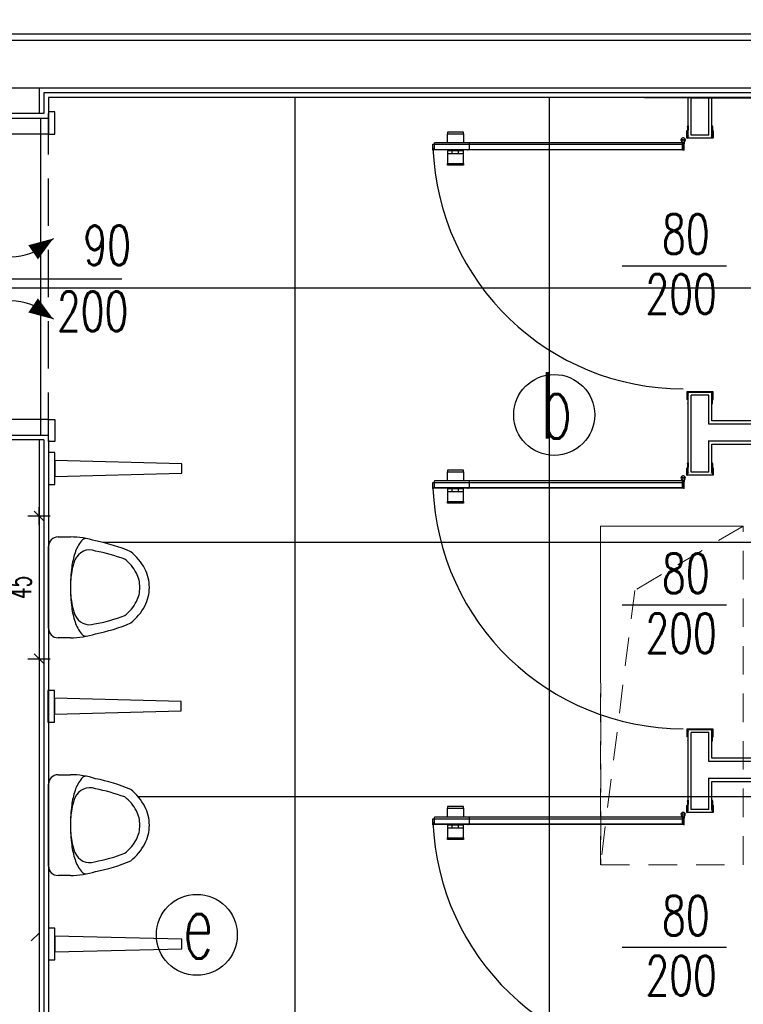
# Model space of a CAD drawing. Header units: centimetres. Extents: x -15121 to 30567, y -60641 to 0.
# Tile 241 of 256: x 10740 to 10968, y -24959 to -24648. Entities that reach past the tile are written whole.
import ezdxf

# ---------------------------------------------------------------- set-up
doc = ezdxf.new("R2010")
doc.units = ezdxf.units.CM
doc.header["$LTSCALE"] = 60
doc.linetypes.add('( Dashed )', pattern=[0.75, 0.5, -0.25])
doc.linetypes.add('MP', pattern=[0.25, 0.15, -0.1])
for name, color, linetype in [('A-----SZ', 8, 'Continuous'), ('AIKA oznaczenia widoków', 30, 'Continuous'), ('AIKA podłoga wc pod meble', 8, 'Continuous'), ('AIKA sanitariaty', 7, 'Continuous'), ('AIKA TYNK', 5, 'Continuous'), ('AIKA widoki wymiarowanie', 7, 'Continuous'), ('AIKA widokowe', 7, 'Continuous'), ('AIKA wymiarowanie gnaizdka rzut lobby', 7, 'Continuous'), ('AIKA ŚCIANA', 8, 'Continuous')]:
    doc.layers.add(name, color=color, linetype=linetype)
doc.layers.add('opisy', color=1, linetype='Continuous', lineweight=15)
doc.styles.add('RomanS', font='romans.shx')
doc.styles.add('wymiar', font='txt.shx', dxfattribs={"width": 0.6})
doc.dimstyles.new('Dwudziestka', dxfattribs={"dimtxt": 7, "dimasz": 0.7, "dimexe": 5, "dimexo": 0, "dimgap": 2.5, "dimtad": 1, "dimtoh": 1, "dimdec": 3, "dimrnd": 0.5, "dimdsep": 46, "dimtxsty": 'wymiar', "dimblk": 'znacznik', "dimcen": 0, "dimdle": 5, "dimse1": 1, "dimse2": 1, "dimclrd": 256, "dimclre": 256, "dimclrt": 256, "dimadec": 0, "dimazin": 0, "dimtfac": 0.4, "dimtdec": 3, "dimtix": 1, "dimtofl": 0, "dimtmove": 2, "dimatfit": 3, "dimldrblk": 'znacznik', "dimfxl": 1, "dimtolj": 1, "dimarcsym": 0})

# ---------------------------------------------------------------- blocks, each defined once
blk = doc.blocks.new('SL pisuar top')
at = {"layer": 'AIKA sanitariaty'}
for p, q in [((3, 15.9), (6.9, 15.9)), ((0, -12.9), (0, 12.9)), ((6.9, -15.9), (3, -15.9))]:
    blk.add_line(p, q, dxfattribs=at)
for points in [[(6.9, -15.9, 0.079162), (14.81, -14.64, 0.054633), (25.91, -11.24, 0.105219), (30.36, -5.88, 0.121409), (31.81, 0, 0.121409), (30.36, 5.88, 0.105219), (25.91, 11.24, 0.054633), (14.81, 14.64, 0.079162), (6.9, 15.9, 0.079162)], [(11.9, 15.4, 0.230451), (10.37, 14.66, 0.087943), (8.36, 10.89, 0.045095), (7.32, 6.31, 0.033433), (6.9, 0, 0.033433), (7.32, -6.31, 0.045095), (8.36, -10.89, 0.087943), (10.37, -14.66, 0.230451), (11.9, -15.4, 0.230451)], [(14.54, -11.55, 0.043044), (24.06, -8.89, 0.105219), (27.71, -4.49, 0.121409), (28.81, 0, 0.121409), (27.71, 4.49, 0.105219), (24.06, 8.89, 0.039893), (14.8, 11.45, 0.02282)], [(8.34, 8.65, 0.053725), (7.32, 5.03, 0.041621), (6.9, 0, 0.041621), (7.32, -5.03, 0.053725), (8.34, -8.65, 0.097687)]]:
    blk.add_lwpolyline(points, format="xyb", dxfattribs=at)
for centre, radius, start, end in [((3, 12.9), 3, 90, 180), ((12.98, 6.8), 5, 68.6805, 158.2002), ((12.98, -6.8), 5, 201.7361, 288.1233), ((3, -12.9), 3, 180, 270)]:
    blk.add_arc(centre, radius, start, end, dxfattribs=at)
blk = doc.blocks.new('przegroda pisuar')
at = {"layer": 'AIKA sanitariaty'}
for p, q in [((0, 5), (0, -5)), ((2, 5), (0, 5)), ((2, -5), (2, 5)), ((2, 2.5), (2, -2.5)), ((42, 1.5), (2, 2.5)), ((42, -1.5), (42, 1.5)), ((2, -2.5), (42, -1.5)), ((0, -5), (2, -5))]:
    blk.add_line(p, q, dxfattribs=at)
blk = doc.blocks.new('sl parawan')
at = {"color": 2}
for p, q in [((-23.52, 212.67), (-72.94, 212.67)), ((-58.1, 212.67), (-23.52, 212.67))]:
    blk.add_line(p, q, dxfattribs=at)
at = {"layer": 'AIKA widokowe'}
for p, q in [((-59.15, 200.02), (-59.15, 212.67)), ((-58.15, 200.89), (-58.15, 212.67)), ((-52.65, 200.89), (-52.65, 212.67)), ((-51.65, 200.02), (-51.65, 212.67)), ((-59.55, 199.96), (-59.55, 202.17)), ((-59.55, 199.96), (-59.55, 202.17)), ((-59.42, 202.17), (-59.42, 200.61)), ((-59.42, 202.17), (-59.42, 200.61)), ((-59.31, 203.48), (-59.23, 203.84)), ((-59.28, 203.38), (-59.3, 203.44)), ((-59.27, 202.45), (-59.27, 203.35)), ((-59.27, 202.45), (-59.27, 203.35)), ((-59.1, 203.82), (-59.18, 203.47)), ((-59.18, 203.47), (-59.16, 203.43)), ((-59.14, 203.35), (-59.14, 202.45)), ((-59.14, 203.35), (-59.14, 202.45)), ((-51.61, 203.47), (-51.69, 203.82)), ((-51.65, 202.45), (-51.65, 203.35)), ((-51.63, 203.43), (-51.61, 203.47)), ((-51.56, 203.84), (-51.48, 203.48)), ((-51.52, 203.35), (-51.52, 202.45)), ((-51.49, 203.44), (-51.51, 203.38)), ((-51.37, 200.61), (-51.37, 202.17)), ((-51.24, 202.17), (-51.24, 199.96)), ((-129.98, 201.8), (-135.08, 201.8)), ((-135.08, 201.8), (-135.08, 201.3)), ((-135.08, 201.3), (-129.98, 201.3)), ((-135.03, 198.45), (-135.03, 201.3)), ((-130.03, 201.3), (-130.03, 198.45)), ((-129.98, 201.3), (-129.98, 201.8)), ((-57.51, 199.89), (-59.48, 199.89)), ((-51.3, 199.89), (-59.48, 199.89)), ((-59.42, 200.61), (-59.05, 200.61)), ((-59.42, 200.61), (-59.05, 200.61)), ((-59.05, 200.54), (-59.42, 200.54)), ((-59.42, 200.54), (-59.42, 200.02)), ((-59.05, 200.54), (-59.42, 200.54)), ((-59.42, 200.54), (-59.42, 200.02)), ((-59.42, 200.02), (-57.58, 200.02)), ((-59.42, 200.02), (-51.37, 200.02)), ((-59.05, 200.61), (-59.05, 200.54)), ((-59.05, 200.61), (-59.05, 200.54)), ((-52.65, 200.89), (-58.15, 200.89)), ((-51.74, 200.54), (-51.74, 200.61)), ((-51.74, 200.61), (-51.37, 200.61)), ((-51.37, 200.54), (-51.74, 200.54)), ((-51.37, 200.02), (-51.37, 200.54)), ((-139.62, 197.97), (-60.52, 197.97)), ((-139.62, 196.17), (-139.62, 197.97)), ((-139.62, 197.97), (-60.52, 197.97)), ((-60.52, 196.17), (-139.62, 196.17)), ((-60.52, 196.17), (-139.62, 196.17)), ((-139.12, 196.41), (-139.12, 198.39)), ((-60.99, 198.45), (-139.06, 198.45)), ((-139.06, 196.34), (-60.99, 196.34)), ((-135.03, 196.34), (-135.03, 191.9)), ((-130.03, 195.9), (-135.03, 195.9)), ((-133.53, 195), (-133.53, 195.9)), ((-131.53, 195), (-131.53, 195.9)), ((-130.03, 191.9), (-130.03, 196.34)), ((-128.09, 196.41), (-128.09, 198.39)), ((-61.12, 198.72), (-61.12, 198.45)), ((-61.12, 198.45), (-60.92, 198.45)), ((-60.92, 198.62), (-60.92, 196.24)), ((-60.92, 198.45), (-60.92, 196.34)), ((-60.92, 196.41), (-60.92, 198.39)), ((-60.92, 196.34), (-60.52, 196.34)), ((-60.92, 196.24), (-60.52, 196.24)), ((-60.52, 196.34), (-60.52, 198.62)), ((-60.52, 196.24), (-60.52, 198.12)), ((-60.52, 198.12), (-60.32, 198.12)), ((-60.52, 197.97), (-60.52, 196.17)), ((-60.32, 198.12), (-60.32, 198.72)), ((-130.03, 195), (-135.03, 195)), ((-135.08, 191.4), (-135.08, 191.9)), ((-135.08, 191.9), (-129.98, 191.9)), ((-129.98, 191.4), (-135.08, 191.4)), ((-129.98, 191.9), (-129.98, 191.4)), ((-59.55, 119.81), (-59.55, 117.6)), ((-51.3, 119.88), (-59.48, 119.88)), ((-59.42, 119.23), (-59.42, 119.75)), ((-59.42, 119.75), (-51.37, 119.75)), ((-59.05, 119.23), (-59.42, 119.23)), ((-59.42, 117.6), (-59.42, 119.16)), ((-59.42, 119.16), (-59.05, 119.16)), ((-59.15, 94.57), (-59.15, 119.75)), ((-59.05, 119.16), (-59.05, 119.23)), ((-58.15, 94.57), (-58.15, 118.88)), ((-52.65, 118.88), (-58.15, 118.88)), ((-52.65, 109.72), (-52.65, 118.88)), ((-51.37, 119.23), (-51.74, 119.23)), ((-51.74, 119.23), (-51.74, 119.16)), ((-51.74, 119.16), (-51.37, 119.16)), ((-51.65, 110.72), (-51.65, 119.75)), ((-51.37, 119.75), (-51.37, 119.23)), ((-51.37, 119.16), (-51.37, 117.6)), ((-51.24, 117.6), (-51.24, 119.81)), ((-59.31, 116.3), (-59.23, 115.93)), ((-59.28, 116.4), (-59.3, 116.33)), ((-59.27, 117.32), (-59.27, 116.42)), ((-59.18, 116.3), (-59.16, 116.34)), ((-59.1, 115.96), (-59.18, 116.3)), ((-59.14, 116.42), (-59.14, 117.32)), ((-51.61, 116.3), (-51.69, 115.96)), ((-51.65, 117.32), (-51.65, 116.42)), ((-51.63, 116.34), (-51.61, 116.3)), ((-51.56, 115.93), (-51.48, 116.3)), ((-51.52, 116.42), (-51.52, 117.32)), ((-51.49, 116.33), (-51.51, 116.4)), ((57.5, 109.72), (-52.65, 109.72)), ((57.5, 110.72), (-51.65, 110.72)), ((-52.65, 94.57), (-52.65, 104.54)), ((-52.65, 104.42), (57.5, 104.42)), ((-51.65, 94.57), (-51.65, 103.42)), ((-51.65, 103.42), (57.5, 103.42)), ((-51.65, 103.42), (57.5, 103.42)), ((-59.31, 97.15), (-59.23, 97.52)), ((-59.28, 97.05), (-59.3, 97.12)), ((-59.27, 96.13), (-59.27, 97.03)), ((-59.1, 97.49), (-59.18, 97.15)), ((-59.18, 97.15), (-59.16, 97.11)), ((-59.14, 97.03), (-59.14, 96.13)), ((-51.61, 97.15), (-51.69, 97.49)), ((-51.65, 96.13), (-51.65, 97.03)), ((-51.63, 97.11), (-51.61, 97.15)), ((-51.56, 97.52), (-51.48, 97.15)), ((-51.52, 97.03), (-51.52, 96.13)), ((-51.49, 97.12), (-51.51, 97.05)), ((-129.98, 95.16), (-135.08, 95.16)), ((-135.08, 95.16), (-135.08, 94.66)), ((-135.08, 94.66), (-129.98, 94.66)), ((-135.03, 91.81), (-135.03, 94.66)), ((-130.03, 94.66), (-130.03, 91.81)), ((-129.98, 94.66), (-129.98, 95.16)), ((-59.55, 93.63), (-59.55, 95.85)), ((-51.3, 93.57), (-59.48, 93.57)), ((-59.42, 95.85), (-59.42, 94.29)), ((-59.42, 94.29), (-59.05, 94.29)), ((-59.05, 94.22), (-59.42, 94.22)), ((-59.42, 94.22), (-59.42, 93.7)), ((-59.42, 93.7), (-51.37, 93.7)), ((-59.05, 94.29), (-59.05, 94.22)), ((-52.65, 94.57), (-58.15, 94.57)), ((-51.74, 94.22), (-51.74, 94.29)), ((-51.74, 94.29), (-51.37, 94.29)), ((-51.37, 94.22), (-51.74, 94.22)), ((-51.37, 94.29), (-51.37, 95.85)), ((-51.37, 93.7), (-51.37, 94.22)), ((-51.24, 95.85), (-51.24, 93.63)), ((-139.62, 91.33), (-60.52, 91.33)), ((-139.62, 89.53), (-139.62, 91.33)), ((-139.62, 91.33), (-60.52, 91.33)), ((-139.12, 89.77), (-139.12, 91.75)), ((-60.99, 91.81), (-139.06, 91.81)), ((-128.09, 89.77), (-128.09, 91.75)), ((-61.12, 92.08), (-61.12, 91.81)), ((-61.12, 91.81), (-60.92, 91.81)), ((-60.92, 91.98), (-60.92, 89.6)), ((-60.92, 91.81), (-60.92, 89.7)), ((-60.92, 89.77), (-60.92, 91.75)), ((-60.52, 89.7), (-60.52, 91.98)), ((-60.52, 89.6), (-60.52, 91.48)), ((-60.52, 91.48), (-60.32, 91.48)), ((-60.52, 91.33), (-60.52, 89.53)), ((-60.32, 91.48), (-60.32, 92.08)), ((-60.52, 89.53), (-139.62, 89.53)), ((-60.52, 89.53), (-139.62, 89.53)), ((-139.06, 89.7), (-60.99, 89.7)), ((-135.03, 89.7), (-135.03, 85.26)), ((-130.03, 89.26), (-135.03, 89.26)), ((-130.03, 88.36), (-135.03, 88.36)), ((-133.53, 88.36), (-133.53, 89.26)), ((-131.53, 88.36), (-131.53, 89.26)), ((-130.03, 85.26), (-130.03, 89.7)), ((-60.92, 89.7), (-60.52, 89.7)), ((-60.92, 89.6), (-60.52, 89.6)), ((-135.08, 84.76), (-135.08, 85.26)), ((-135.08, 85.26), (-129.98, 85.26)), ((-129.98, 84.76), (-135.08, 84.76)), ((-129.98, 85.26), (-129.98, 84.76)), ((-59.55, 13.39), (-59.55, 11.18)), ((-51.3, 13.46), (-59.48, 13.46)), ((-59.42, 12.81), (-59.42, 13.33)), ((-59.42, 13.33), (-51.37, 13.33)), ((-59.05, 12.81), (-59.42, 12.81)), ((-59.42, 11.18), (-59.42, 12.74)), ((-59.42, 12.74), (-59.05, 12.74)), ((-59.15, -11.86), (-59.15, 13.33)), ((-59.05, 12.74), (-59.05, 12.81)), ((-52.65, 12.46), (-58.15, 12.46)), ((-58.15, -11.86), (-58.15, 12.46)), ((-52.65, 3.3), (-52.65, 12.46)), ((-51.37, 12.81), (-51.74, 12.81)), ((-51.74, 12.81), (-51.74, 12.74)), ((-51.74, 12.74), (-51.37, 12.74)), ((-51.65, 4.3), (-51.65, 13.33)), ((-51.37, 13.33), (-51.37, 12.81)), ((-51.37, 12.74), (-51.37, 11.18)), ((-51.24, 11.18), (-51.24, 13.39)), ((-59.31, 9.87), (-59.23, 9.51)), ((-59.28, 9.97), (-59.3, 9.91)), ((-59.27, 10.9), (-59.27, 10)), ((-59.18, 9.88), (-59.16, 9.92)), ((-59.1, 9.53), (-59.18, 9.88)), ((-59.14, 10), (-59.14, 10.9)), ((-51.61, 9.88), (-51.69, 9.53)), ((-51.65, 10.9), (-51.65, 10)), ((-51.63, 9.92), (-51.61, 9.88)), ((-51.56, 9.51), (-51.48, 9.87)), ((-51.52, 10), (-51.52, 10.9)), ((-51.49, 9.91), (-51.51, 9.97)), ((57.5, 3.3), (-52.65, 3.3)), ((57.5, 4.3), (-51.65, 4.3)), ((-52.65, -11.86), (-52.65, -1.88)), ((-52.65, -2), (57.5, -2)), ((-51.65, -3), (57.5, -3)), ((-51.65, -11.86), (-51.65, -3)), ((-59.31, -9.27), (-59.23, -8.91)), ((-59.28, -9.37), (-59.3, -9.31)), ((-59.1, -8.93), (-59.18, -9.28)), ((-59.18, -9.28), (-59.16, -9.32)), ((-51.61, -9.28), (-51.69, -8.93)), ((-51.63, -9.32), (-51.61, -9.28)), ((-51.56, -8.91), (-51.48, -9.27)), ((-51.49, -9.31), (-51.51, -9.37)), ((-129.98, -10.95), (-135.08, -10.95)), ((-135.08, -10.95), (-135.08, -11.45)), ((-135.08, -11.45), (-129.98, -11.45)), ((-135.03, -14.3), (-135.03, -11.45)), ((-130.03, -11.45), (-130.03, -14.3)), ((-129.98, -11.45), (-129.98, -10.95)), ((-59.55, -12.79), (-59.55, -10.58)), ((-59.42, -10.58), (-59.42, -12.14)), ((-59.42, -12.14), (-59.05, -12.14)), ((-59.05, -12.21), (-59.42, -12.21)), ((-59.42, -12.21), (-59.42, -12.73)), ((-59.27, -10.3), (-59.27, -9.4)), ((-59.14, -9.4), (-59.14, -10.3)), ((-59.05, -12.14), (-59.05, -12.21)), ((-52.65, -11.86), (-58.15, -11.86)), ((-51.74, -12.21), (-51.74, -12.14)), ((-51.74, -12.14), (-51.37, -12.14)), ((-51.37, -12.21), (-51.74, -12.21)), ((-51.65, -10.3), (-51.65, -9.4)), ((-51.52, -9.4), (-51.52, -10.3)), ((-51.37, -12.14), (-51.37, -10.58)), ((-51.37, -12.73), (-51.37, -12.21)), ((-51.24, -10.58), (-51.24, -12.79)), ((-139.62, -14.78), (-60.52, -14.78)), ((-139.62, -16.58), (-139.62, -14.78)), ((-139.62, -14.78), (-60.52, -14.78)), ((-139.12, -16.34), (-139.12, -14.36)), ((-60.99, -14.3), (-139.06, -14.3)), ((-128.09, -16.34), (-128.09, -14.36)), ((-61.12, -14.03), (-61.12, -14.3)), ((-61.12, -14.3), (-60.92, -14.3)), ((-60.92, -14.13), (-60.92, -16.51)), ((-60.92, -14.3), (-60.92, -16.41)), ((-60.92, -16.34), (-60.92, -14.36)), ((-60.52, -16.41), (-60.52, -14.13)), ((-60.52, -16.51), (-60.52, -14.63)), ((-60.52, -14.63), (-60.32, -14.63)), ((-60.52, -14.78), (-60.52, -16.58)), ((-60.32, -14.63), (-60.32, -14.03)), ((-51.3, -12.86), (-59.48, -12.86)), ((-59.42, -12.73), (-51.37, -12.73)), ((-60.52, -16.58), (-139.62, -16.58)), ((-60.52, -16.58), (-139.62, -16.58)), ((-139.06, -16.41), (-60.99, -16.41)), ((-135.03, -16.41), (-135.03, -20.85)), ((-130.03, -16.85), (-135.03, -16.85)), ((-130.03, -17.75), (-135.03, -17.75)), ((-133.53, -17.75), (-133.53, -16.85)), ((-131.53, -17.75), (-131.53, -16.85)), ((-130.03, -20.85), (-130.03, -16.41)), ((-60.92, -16.41), (-60.52, -16.41)), ((-60.92, -16.51), (-60.52, -16.51)), ((-135.08, -21.35), (-135.08, -20.85)), ((-135.08, -20.85), (-129.98, -20.85)), ((-129.98, -21.35), (-135.08, -21.35)), ((-129.98, -20.85), (-129.98, -21.35))]:
    blk.add_line(p, q, dxfattribs=at)
for centre in [(-60.72, 199.29), (-60.72, 92.65), (-60.72, -13.46)]:
    blk.add_circle(centre, 0.3, dxfattribs=at)
for centre, radius, start, end in [((-59.41, 202.17), 0.14, 90, 180), ((-59.41, 202.17), 0.14, 90, 180), ((-59.41, 202.17), 0.01, 90, 180), ((-59.41, 202.17), 0.01, 90, 180), ((-59.41, 202.45), 0.14, 270, 0), ((-59.41, 202.45), 0.27, 270, 360), ((-59.41, 202.45), 0.14, 270, 0), ((-59.41, 202.45), 0.27, 270, 0), ((-59.25, 203.46), 0.055, 167.6511, 205.0576), ((-59.33, 203.35), 0.055, 0, 25.0576), ((-59.16, 203.83), 0.0649, 347.6776, 167.6511), ((-59.33, 203.35), 0.185, 0, 25.0576), ((-51.63, 203.83), 0.0649, 12.3489, 192.3224), ((-51.46, 203.35), 0.185, 154.9424, 180), ((-51.38, 202.45), 0.27, 180, 270), ((-51.46, 203.35), 0.055, 154.9424, 180), ((-51.38, 202.45), 0.14, 180, 270), ((-51.53, 203.46), 0.055, 334.9424, 12.3489), ((-51.38, 202.17), 0.14, 0, 90), ((-51.38, 202.17), 0.01, 0, 90), ((-60.72, 199.29), 0.7, 304.8499, 253.3985), ((-60.72, 199.29), 0.7, 286.6015, 235.1501), ((-59.48, 199.96), 0.065, 180, 270), ((-59.48, 199.96), 0.065, 180, 270), ((-51.3, 199.96), 0.065, 270, 0), ((-60.64, 199.87), 79.05, 182.2555, 269.9371), ((-139.06, 198.39), 0.065, 90, 180), ((-139.06, 196.41), 0.065, 180, 270), ((-128.03, 198.39), 0.065, 90, 180), ((-128.03, 196.41), 0.065, 180, 270), ((-60.99, 198.39), 0.065, 0, 90), ((-60.99, 196.41), 0.065, 270, 0), ((-59.48, 119.81), 0.065, 90, 180), ((-51.3, 119.81), 0.065, 0, 90), ((-59.41, 117.6), 0.14, 180, 270), ((-59.41, 117.6), 0.01, 180, 270), ((-59.41, 117.32), 0.27, 0, 90), ((-59.41, 117.32), 0.14, 0, 90), ((-59.25, 116.31), 0.055, 154.9424, 192.3489), ((-59.33, 116.42), 0.055, 334.9424, 0), ((-59.16, 115.94), 0.0649, 192.3489, 12.3224), ((-59.33, 116.42), 0.185, 334.9424, 0), ((-51.63, 115.94), 0.0649, 167.6776, 347.6511), ((-51.38, 117.32), 0.27, 90, 180), ((-51.46, 116.42), 0.185, 180, 205.0576), ((-51.38, 117.32), 0.14, 90, 180), ((-51.46, 116.42), 0.055, 180, 205.0576), ((-51.53, 116.31), 0.055, 347.6511, 25.0576), ((-51.38, 117.6), 0.01, 270, 0), ((-51.38, 117.6), 0.14, 270, 0), ((-59.25, 97.14), 0.055, 167.6511, 205.0576), ((-59.33, 97.03), 0.055, 0, 25.0576), ((-59.16, 97.5), 0.0649, 347.6776, 167.6511), ((-59.33, 97.03), 0.185, 0, 25.0576), ((-51.63, 97.5), 0.0649, 12.3489, 192.3224), ((-51.46, 97.03), 0.185, 154.9424, 180), ((-51.46, 97.03), 0.055, 154.9424, 180), ((-51.53, 97.14), 0.055, 334.9424, 12.3489), ((-60.72, 92.65), 0.7, 304.8499, 253.3985), ((-60.72, 92.65), 0.7, 286.6015, 235.1501), ((-59.41, 95.85), 0.14, 90, 180), ((-59.48, 93.63), 0.065, 180, 270), ((-59.41, 95.85), 0.01, 90, 180), ((-59.41, 96.13), 0.14, 270, 0), ((-59.41, 96.13), 0.27, 270, 0), ((-51.38, 96.13), 0.27, 180, 270), ((-51.38, 96.13), 0.14, 180, 270), ((-51.38, 95.85), 0.14, 0, 90), ((-51.38, 95.85), 0.01, 0, 90), ((-51.3, 93.63), 0.065, 270, 0), ((-139.06, 91.75), 0.065, 90, 180), ((-128.03, 91.75), 0.065, 90, 180), ((-60.99, 91.75), 0.065, 0, 90), ((-60.64, 92.65), 79.05, 182.2555, 269.9371), ((-139.06, 89.77), 0.065, 180, 270), ((-128.03, 89.77), 0.065, 180, 270), ((-60.99, 89.77), 0.065, 270, 0), ((-59.48, 13.39), 0.065, 90, 180), ((-51.3, 13.39), 0.065, 0, 90), ((-59.41, 11.18), 0.14, 180, 270), ((-59.41, 11.18), 0.01, 180, 270), ((-59.41, 10.9), 0.27, 0, 90), ((-59.41, 10.9), 0.14, 0, 90), ((-59.25, 9.89), 0.055, 154.9424, 192.3489), ((-59.33, 10), 0.055, 334.9424, 0), ((-59.16, 9.52), 0.0649, 192.3489, 12.3224), ((-59.33, 10), 0.185, 334.9424, 0), ((-51.63, 9.52), 0.0649, 167.6776, 347.6511), ((-51.38, 10.9), 0.27, 90, 180), ((-51.46, 10), 0.185, 180, 205.0576), ((-51.38, 10.9), 0.14, 90, 180), ((-51.46, 10), 0.055, 180, 205.0576), ((-51.53, 9.89), 0.055, 347.6511, 25.0576), ((-51.38, 11.18), 0.01, 270, 0), ((-51.38, 11.18), 0.14, 270, 0), ((-59.25, -9.29), 0.055, 167.6511, 205.0576), ((-59.16, -8.92), 0.0649, 347.6776, 167.6511), ((-59.33, -9.4), 0.185, 0, 25.0576), ((-51.63, -8.92), 0.0649, 12.3489, 192.3224), ((-51.46, -9.4), 0.185, 154.9424, 180), ((-51.53, -9.29), 0.055, 334.9424, 12.3489), ((-59.41, -10.58), 0.14, 90, 180), ((-59.41, -10.58), 0.01, 90, 180), ((-59.41, -10.3), 0.14, 270, 0), ((-59.41, -10.3), 0.27, 270, 0), ((-59.33, -9.4), 0.055, 0, 25.0576), ((-51.38, -10.3), 0.27, 180, 270), ((-51.46, -9.4), 0.055, 154.9424, 180), ((-51.38, -10.3), 0.14, 180, 270), ((-51.38, -10.58), 0.14, 0, 90), ((-51.38, -10.58), 0.01, 0, 90), ((-139.06, -14.36), 0.065, 90, 180), ((-128.03, -14.36), 0.065, 90, 180), ((-60.72, -13.46), 0.7, 304.8499, 253.3985), ((-60.72, -13.46), 0.7, 286.6015, 235.1501), ((-60.99, -14.36), 0.065, 0, 90), ((-59.48, -12.79), 0.065, 180, 270), ((-51.3, -12.79), 0.065, 270, 0), ((-60.64, -12.8), 79.05, 182.2555, 269.9371), ((-139.06, -16.34), 0.065, 180, 270), ((-128.03, -16.34), 0.065, 180, 270), ((-60.99, -16.34), 0.065, 270, 0)]:
    blk.add_arc(centre, radius, start, end, dxfattribs=at)
for p in [(-139.62, 196.17), (-128.59, 196.17), (-60.52, 196.17), (-139.62, 89.53), (-128.59, 89.53), (-60.52, 89.53), (-139.62, -16.58), (-128.59, -16.58), (-60.52, -16.58)]:
    blk.add_point(p, dxfattribs=at)
blk = doc.blocks.new('znacznik')
at = {"color": 0}
for points in [[(0, -5), (0, 5)], [(-4, 0), (4, 0)]]:
    blk.add_lwpolyline(points, dxfattribs=at)
at = {"color": 1}
blk.add_lwpolyline([(-2.12, -2.12), (2.12, 2.12)], dxfattribs=at)
blk = doc.blocks.new('*D6506')
at = {"layer": 'AIKA widoki wymiarowanie', "lineweight": -2, "transparency": 16777216}
blk.add_line((10746.33, -24805.5), (10746.33, -24849.1), dxfattribs=at)
at = {"layer": 'Defpoints', "color": 0, "transparency": 16777216}
for p in [(10711.03, -24804.8), (10711.03, -24849.8), (10746.33, -24849.8)]:
    blk.add_point(p, dxfattribs=at)
at = {"layer": 'AIKA widoki wymiarowanie', "lineweight": -2, "transparency": 16777216, "xscale": 0.7, "yscale": 0.7, "zscale": 0.7}
for p, rotation in [((10746.33, -24804.8), 90), ((10746.33, -24849.8), 270)]:
    blk.add_blockref('znacznik', p, dxfattribs=dict(at, rotation=rotation))
at = {"layer": 'AIKA widoki wymiarowanie', "transparency": 16777216, "insert": (10740.33, -24827.3), "char_height": 7, "attachment_point": 5, "rotation": 90, "style": 'wymiar'}
blk.add_mtext('\\A1;45', dxfattribs=at)
blk = doc.blocks.new('*D6525')
at = {"layer": 'AIKA widoki wymiarowanie', "lineweight": -2, "transparency": 16777216}
blk.add_line((10733.53, -24638.28), (10747.13, -24638.28), dxfattribs=at)
at = {"layer": 'Defpoints', "color": 0, "transparency": 16777216}
for p in [(10747.83, -24638.28), (10732.83, -24671.3), (10747.83, -24671.3)]:
    blk.add_point(p, dxfattribs=at)
at = {"layer": 'AIKA widoki wymiarowanie', "lineweight": -2, "transparency": 16777216, "xscale": 0.7, "yscale": 0.7, "zscale": 0.7, "rotation": 180}
blk.add_blockref('znacznik', (10732.83, -24638.28), dxfattribs=at)
at = {"layer": 'AIKA widoki wymiarowanie', "lineweight": -2, "transparency": 16777216, "xscale": 0.7, "yscale": 0.7, "zscale": 0.7}
blk.add_blockref('znacznik', (10747.83, -24638.28), dxfattribs=at)
at = {"layer": 'AIKA widoki wymiarowanie', "transparency": 16777216, "insert": (10740.33, -24632.28), "char_height": 7, "attachment_point": 5, "style": 'wymiar'}
blk.add_mtext('\\A1;15', dxfattribs=at)
blk = doc.blocks.new('*D6526')
at = {"layer": 'AIKA widoki wymiarowanie', "lineweight": -2, "transparency": 16777216}
for p, q in [((10747.13, -24638.28), (10746.43, -24638.28)), ((10750.03, -24638.28), (10750.73, -24638.28))]:
    blk.add_line(p, q, dxfattribs=at)
at = {"layer": 'Defpoints', "color": 0, "transparency": 16777216}
for p in [(10749.33, -24638.28), (10747.83, -24671.3), (10749.33, -24672.8)]:
    blk.add_point(p, dxfattribs=at)
at = {"layer": 'AIKA widoki wymiarowanie', "lineweight": -2, "transparency": 16777216, "xscale": 0.7, "yscale": 0.7, "zscale": 0.7}
blk.add_blockref('znacznik', (10747.83, -24638.28), dxfattribs=at)
at = {"layer": 'AIKA widoki wymiarowanie', "lineweight": -2, "transparency": 16777216, "xscale": 0.7, "yscale": 0.7, "zscale": 0.7, "rotation": 180}
blk.add_blockref('znacznik', (10749.33, -24638.28), dxfattribs=at)
at = {"layer": 'AIKA widoki wymiarowanie', "transparency": 16777216, "insert": (10748.58, -24632.28), "char_height": 7, "attachment_point": 5, "style": 'wymiar'}
blk.add_mtext('\\A1;1.5', dxfattribs=at)
blk = doc.blocks.new('*D6527')
at = {"layer": 'AIKA widoki wymiarowanie', "lineweight": -2, "transparency": 16777216}
blk.add_line((10750.03, -24638.28), (10950.32, -24638.28), dxfattribs=at)
at = {"layer": 'Defpoints', "color": 0, "transparency": 16777216}
for p in [(10951.02, -24638.28), (10749.33, -24672.8), (10951.02, -24679.22)]:
    blk.add_point(p, dxfattribs=at)
at = {"layer": 'AIKA widoki wymiarowanie', "lineweight": -2, "transparency": 16777216, "xscale": 0.7, "yscale": 0.7, "zscale": 0.7, "rotation": 180}
blk.add_blockref('znacznik', (10749.33, -24638.28), dxfattribs=at)
at = {"layer": 'AIKA widoki wymiarowanie', "lineweight": -2, "transparency": 16777216, "xscale": 0.7, "yscale": 0.7, "zscale": 0.7}
blk.add_blockref('znacznik', (10951.02, -24638.28), dxfattribs=at)
at = {"layer": 'AIKA widoki wymiarowanie', "transparency": 16777216, "insert": (10850.17, -24632.28), "char_height": 7, "attachment_point": 5, "style": 'wymiar'}
blk.add_mtext('\\A1;201.5', dxfattribs=at)
blk = doc.blocks.new('*D6528')
at = {"layer": 'AIKA widoki wymiarowanie', "lineweight": -2, "transparency": 16777216}
for p, q in [((10950.32, -24638.28), (10949.62, -24638.28)), ((10953.02, -24638.28), (10953.72, -24638.28))]:
    blk.add_line(p, q, dxfattribs=at)
at = {"layer": 'Defpoints', "color": 0, "transparency": 16777216}
for p in [(10952.32, -24638.28), (10951.02, -24679.22), (10952.32, -24678.37)]:
    blk.add_point(p, dxfattribs=at)
at = {"layer": 'AIKA widoki wymiarowanie', "lineweight": -2, "transparency": 16777216, "xscale": 0.7, "yscale": 0.7, "zscale": 0.7}
blk.add_blockref('znacznik', (10951.02, -24638.28), dxfattribs=at)
at = {"layer": 'AIKA widoki wymiarowanie', "lineweight": -2, "transparency": 16777216, "xscale": 0.7, "yscale": 0.7, "zscale": 0.7, "rotation": 180}
blk.add_blockref('znacznik', (10952.32, -24638.28), dxfattribs=at)
at = {"layer": 'AIKA widoki wymiarowanie', "transparency": 16777216, "insert": (10951.67, -24632.28), "char_height": 7, "attachment_point": 5, "style": 'wymiar'}
blk.add_mtext('\\A1;1.5', dxfattribs=at)
blk = doc.blocks.new('*D6529')
at = {"layer": 'AIKA widoki wymiarowanie', "lineweight": -2, "transparency": 16777216}
blk.add_line((10953.02, -24638.28), (10986.77, -24638.28), dxfattribs=at)
at = {"layer": 'Defpoints', "color": 0, "transparency": 16777216}
for p in [(10987.47, -24638.28), (10987.47, -24672.8), (10952.32, -24678.37)]:
    blk.add_point(p, dxfattribs=at)
at = {"layer": 'AIKA widoki wymiarowanie', "lineweight": -2, "transparency": 16777216, "xscale": 0.7, "yscale": 0.7, "zscale": 0.7, "rotation": 180}
blk.add_blockref('znacznik', (10952.32, -24638.28), dxfattribs=at)
at = {"layer": 'AIKA widoki wymiarowanie', "lineweight": -2, "transparency": 16777216, "xscale": 0.7, "yscale": 0.7, "zscale": 0.7}
blk.add_blockref('znacznik', (10987.47, -24638.28), dxfattribs=at)
at = {"layer": 'AIKA widoki wymiarowanie', "transparency": 16777216, "insert": (10969.89, -24632.28), "char_height": 7, "attachment_point": 5, "style": 'wymiar'}
blk.add_mtext('\\A1;35', dxfattribs=at)
blk = doc.blocks.new('*D6535')
at = {"layer": 'AIKA widoki wymiarowanie', "lineweight": -2, "transparency": 16777216}
blk.add_line((10732.03, -24618.15), (10748.63, -24618.15), dxfattribs=at)
at = {"layer": 'Defpoints', "color": 0, "transparency": 16777216}
for p in [(10749.33, -24618.15), (10731.33, -24672.8), (10749.33, -24672.8)]:
    blk.add_point(p, dxfattribs=at)
at = {"layer": 'AIKA widoki wymiarowanie', "lineweight": -2, "transparency": 16777216, "xscale": 0.7, "yscale": 0.7, "zscale": 0.7, "rotation": 180}
blk.add_blockref('znacznik', (10731.33, -24618.15), dxfattribs=at)
at = {"layer": 'AIKA widoki wymiarowanie', "lineweight": -2, "transparency": 16777216, "xscale": 0.7, "yscale": 0.7, "zscale": 0.7}
blk.add_blockref('znacznik', (10749.33, -24618.15), dxfattribs=at)
at = {"layer": 'AIKA widoki wymiarowanie', "transparency": 16777216, "insert": (10740.33, -24612.15), "char_height": 7, "attachment_point": 5, "style": 'wymiar'}
blk.add_mtext('\\A1;18', dxfattribs=at)
blk = doc.blocks.new('*D6536')
at = {"layer": 'AIKA widoki wymiarowanie', "lineweight": -2, "transparency": 16777216}
blk.add_line((10750.03, -24618.15), (10950.32, -24618.15), dxfattribs=at)
at = {"layer": 'Defpoints', "color": 0, "transparency": 16777216}
for p in [(10951.02, -24618.15), (10749.33, -24672.8), (10951.02, -24678.37)]:
    blk.add_point(p, dxfattribs=at)
at = {"layer": 'AIKA widoki wymiarowanie', "lineweight": -2, "transparency": 16777216, "xscale": 0.7, "yscale": 0.7, "zscale": 0.7, "rotation": 180}
blk.add_blockref('znacznik', (10749.33, -24618.15), dxfattribs=at)
at = {"layer": 'AIKA widoki wymiarowanie', "lineweight": -2, "transparency": 16777216, "xscale": 0.7, "yscale": 0.7, "zscale": 0.7}
blk.add_blockref('znacznik', (10951.02, -24618.15), dxfattribs=at)
at = {"layer": 'AIKA widoki wymiarowanie', "transparency": 16777216, "insert": (10850.17, -24612.15), "char_height": 7, "attachment_point": 5, "style": 'wymiar'}
blk.add_mtext('\\A1;201.5', dxfattribs=at)
blk = doc.blocks.new('*D6537')
at = {"layer": 'AIKA widoki wymiarowanie', "lineweight": -2, "transparency": 16777216}
for p, q in [((10950.32, -24618.15), (10949.62, -24618.15)), ((10953.02, -24618.15), (10953.72, -24618.15))]:
    blk.add_line(p, q, dxfattribs=at)
at = {"layer": 'Defpoints', "color": 0, "transparency": 16777216}
for p in [(10952.32, -24618.15), (10951.02, -24678.37), (10952.32, -24678.37)]:
    blk.add_point(p, dxfattribs=at)
at = {"layer": 'AIKA widoki wymiarowanie', "lineweight": -2, "transparency": 16777216, "xscale": 0.7, "yscale": 0.7, "zscale": 0.7}
blk.add_blockref('znacznik', (10951.02, -24618.15), dxfattribs=at)
at = {"layer": 'AIKA widoki wymiarowanie', "lineweight": -2, "transparency": 16777216, "xscale": 0.7, "yscale": 0.7, "zscale": 0.7, "rotation": 180}
blk.add_blockref('znacznik', (10952.32, -24618.15), dxfattribs=at)
at = {"layer": 'AIKA widoki wymiarowanie', "transparency": 16777216, "insert": (10951.67, -24612.15), "char_height": 7, "attachment_point": 5, "style": 'wymiar'}
blk.add_mtext('\\A1;1.5', dxfattribs=at)
blk = doc.blocks.new('*D6538')
at = {"layer": 'AIKA widoki wymiarowanie', "lineweight": -2, "transparency": 16777216}
blk.add_line((10953.02, -24618.15), (11066.97, -24618.15), dxfattribs=at)
at = {"layer": 'Defpoints', "color": 0, "transparency": 16777216}
for p in [(11067.67, -24618.15), (10952.32, -24678.37), (11067.67, -24678.19)]:
    blk.add_point(p, dxfattribs=at)
at = {"layer": 'AIKA widoki wymiarowanie', "lineweight": -2, "transparency": 16777216, "xscale": 0.7, "yscale": 0.7, "zscale": 0.7, "rotation": 180}
blk.add_blockref('znacznik', (10952.32, -24618.15), dxfattribs=at)
at = {"layer": 'AIKA widoki wymiarowanie', "lineweight": -2, "transparency": 16777216, "xscale": 0.7, "yscale": 0.7, "zscale": 0.7}
blk.add_blockref('znacznik', (11067.67, -24618.15), dxfattribs=at)
at = {"layer": 'AIKA widoki wymiarowanie', "transparency": 16777216, "insert": (11009.99, -24612.15), "char_height": 7, "attachment_point": 5, "style": 'wymiar'}
blk.add_mtext('\\A1;115.5', dxfattribs=at)
blk = doc.blocks.new('*D6541')
at = {"layer": 'AIKA widoki wymiarowanie', "lineweight": -2, "transparency": 16777216}
blk.add_line((10488.87, -24601.45), (11066.97, -24601.45), dxfattribs=at)
at = {"layer": 'Defpoints', "color": 0, "transparency": 16777216}
for p in [(11067.67, -24601.45), (10488.17, -24685.02), (11067.67, -24685.2)]:
    blk.add_point(p, dxfattribs=at)
at = {"layer": 'AIKA widoki wymiarowanie', "lineweight": -2, "transparency": 16777216, "xscale": 0.7, "yscale": 0.7, "zscale": 0.7, "rotation": 180}
blk.add_blockref('znacznik', (10488.17, -24601.45), dxfattribs=at)
at = {"layer": 'AIKA widoki wymiarowanie', "lineweight": -2, "transparency": 16777216, "xscale": 0.7, "yscale": 0.7, "zscale": 0.7}
blk.add_blockref('znacznik', (11067.67, -24601.45), dxfattribs=at)
at = {"layer": 'AIKA widoki wymiarowanie', "transparency": 16777216, "insert": (10777.92, -24595.45), "char_height": 7, "attachment_point": 5, "style": 'wymiar'}
blk.add_mtext('\\A1;579.5', dxfattribs=at)

msp = doc.modelspace()

# ---------------------------------------------------------------- linework, layer by layer
at = {"layer": 'A-----SZ'}
for p, q in [((11116.4506, -24654.8018), (10653.6671, -24654.8018)), ((10915.2154, -24669.8018), (10890.2154, -24669.8018)), ((10915.2154, -24669.8018), (10890.2154, -24669.8018))]:
    msp.add_line(p, q, dxfattribs=at)
at = {"layer": 'AIKA oznaczenia widoków'}
for centre in [(10908.7829, -24772.9067), (10796.092, -24936.919)]:
    msp.add_circle(centre, 12.7586, dxfattribs=at)
at = {"layer": 'AIKA podłoga wc pod meble'}
for p, q in [((10827.0672, -25096.8018), (10827.0672, -24672.8018)), ((10827.0672, -25096.8018), (10827.0672, -24672.8018)), ((10907.2672, -25096.8018), (10907.2672, -24672.8018)), ((10907.2672, -25096.8018), (10907.2672, -24672.8018)), ((10746.8672, -24779.3018), (10746.8672, -24679.3018)), ((10746.8672, -24779.3018), (10746.8672, -24679.3018)), ((11014.3909, -24732.9572), (10533.1672, -24732.9572)), ((11067.6672, -24813.1572), (10766.4492, -24813.1572)), ((11067.6672, -24893.3572), (10777.6255, -24893.3572))]:
    msp.add_line(p, q, dxfattribs=at)
at = {"layer": 'AIKA TYNK'}
for p, q in [((11116.4506, -24652.8018), (10653.6671, -24652.8018)), ((11069.1672, -24671.3018), (10747.8304, -24671.3018)), ((10747.8304, -24671.3018), (10747.8304, -24677.8018)), ((10747.8304, -24677.8018), (10732.8304, -24677.8018)), ((10747.8304, -24780.8018), (10732.8304, -24780.8018))]:
    msp.add_line(p, q, dxfattribs=at)
msp.add_lwpolyline([(10747.8304, -24780.8018), (10747.8304, -25090.3018), (10761.6671, -25090.3018), (10761.6671, -25098.3018)], dxfattribs=at)
at = {"layer": 'AIKA widokowe'}
for p, q in [((11067.6672, -24672.8018), (10749.3304, -24672.8018)), ((10749.3304, -24672.8018), (10749.3304, -24677.8018)), ((10930.25, -24725.8358), (10963.0703, -24725.8358)), ((10930.25, -24832.8358), (10963.0703, -24832.8358)), ((10930.25, -24940.8358), (10963.0703, -24940.8358))]:
    msp.add_line(p, q, dxfattribs=at)
at = {"layer": 'AIKA widokowe', "linetype": '( Dashed )', "ltscale": 0.5}
msp.add_line((10749.3304, -24780.8018), (10749.3304, -24677.8018), dxfattribs=at)
at = {"layer": 'AIKA widokowe', "extrusion": (0, 0, -1)}
msp.add_line((10734.7049, -24729.9759), (10772.5003, -24729.9759), dxfattribs=at)
at = {"layer": 'AIKA widokowe'}
for points in [[(10731.3304, -24684.3018), (10731.3304, -24679.3018), (10749.3304, -24679.3018), (10749.3304, -24684.3018)], [(10749.3304, -24677.3018), (10749.3304, -24684.3018), (10751.3288, -24684.3018), (10751.3288, -24677.3018)], [(10731.3304, -24774.3018), (10731.3304, -24779.3018), (10749.3304, -24779.3018), (10749.3304, -24774.3018)], [(10749.3304, -24781.3018), (10749.3304, -24774.3018), (10751.3288, -24774.3018), (10751.3288, -24781.3018)]]:
    msp.add_lwpolyline(points, close=True, dxfattribs=at)
for points in [[(10750.8645, -24717.2526, 0, 5.4, 0), (10744.4813, -24721.5975, 5.4, 5.4, 0)], [(10750.8645, -24742.6991, 0, 5.4, 0), (10744.4813, -24738.3542, 5.4, 5.4, 0)]]:
    msp.add_lwpolyline(points, format="xyseb", dxfattribs=at)
msp.add_lwpolyline([(10749.3304, -24780.8018), (10749.3304, -25088.8018), (10763.1671, -25088.8018), (10763.1671, -25096.8018)], dxfattribs=at)
for centre, start, end in [((10737.1519, -24703.9685), 244.683832, 315.909162), ((10737.1519, -24755.9832), 44.090838, 115.316168)]:
    msp.add_arc(centre, 19.0919, start, end, dxfattribs=at)
at = {"layer": 'AIKA wymiarowanie gnaizdka rzut lobby', "color": 8}
msp.add_lwpolyline([(10746.3304, -24780.8018), (10746.3304, -25091.8018), (10760.1671, -25091.8018), (10760.1671, -25099.8018)], dxfattribs=at)
at = {"layer": 'AIKA ŚCIANA'}
for p, q in [((11116.4506, -24669.8018), (10653.6671, -24669.8018)), ((10746.3304, -24669.8018), (10746.3304, -24677.8018)), ((10743.8888, -24938.8018), (10746.3304, -24936.3602))]:
    msp.add_line(p, q, dxfattribs=at)
at = {"layer": 'opisy', "color": 4, "linetype": 'MP'}
for p, q in [((10923.3573, -24807.9698, -769.5298), (10968.3573, -24807.9698, -769.5298)), ((10923.3573, -24914.8018, -769.5298), (10923.3573, -24807.9698, -769.5298)), ((10923.3573, -24807.9698, -769.5298), (10968.3573, -24807.9698, -769.5298)), ((10923.3573, -24914.8018, -769.5298), (10923.3573, -24807.9698, -769.5298)), ((10968.3573, -24807.9698), (10923.3573, -24807.9698)), ((10923.3573, -24807.9698), (10923.5255, -24914.8018)), ((10968.3573, -24807.9698, -769.5298), (10934.176, -24828.2787, -769.5298)), ((10968.3573, -24807.9698, -769.5298), (10934.176, -24828.2787, -769.5298)), ((10968.3573, -24914.8018), (10968.3573, -24807.9698)), ((10934.176, -24828.2787, -769.5298), (10923.3573, -24914.8018, -769.5298)), ((10934.176, -24828.2787, -769.5298), (10923.3573, -24914.8018, -769.5298)), ((10923.5255, -24914.8018), (10968.3573, -24914.8018))]:
    msp.add_line(p, q, dxfattribs=at)

# ---------------------------------------------------------------- block references
at = {"layer": 'AIKA sanitariaty', "color": 8}
for p in [(10749.3304, -24827.3018), (10749.3304, -24902.3018)]:
    msp.add_blockref('SL pisuar top', p, dxfattribs=at)
at = {"layer": 'AIKA widokowe', "color": 8}
for name, p in [('sl parawan', (11010.1672, -24885.5008)), ('przegroda pisuar', (10749.3304, -24789.8018)), ('przegroda pisuar', (10749.1672, -24864.8018)), ('przegroda pisuar', (10749.3304, -24939.8018))]:
    msp.add_blockref(name, p, dxfattribs=at)

# ---------------------------------------------------------------- texts
at = {"layer": 'AIKA oznaczenia widoków', "char_height": 21, "width": 498.713923, "attachment_point": 1, "style": 'RomanS'}
for s, insert in [('{\\W0.6;b}', (10904.3571, -24759.3722, 256.2)), ('{\\W0.6;e}', (10791.6662, -24923.3845, 256.2))]:
    msp.add_mtext(s, dxfattribs=dict(at, insert=insert))
at = {"layer": 'AIKA widokowe', "style": 'RomanS', "width": 0.7}
for s, p in [('80', (10942.7845, -24722.1116)), ('90', (10760.3277, -24725.6548)), ('200', (10937.5549, -24741.0247)), ('200', (10751.9944, -24746.4881)), ('80', (10942.7845, -24829.1116)), ('200', (10937.5549, -24848.0247)), ('80', (10942.7845, -24937.1116)), ('200', (10937.5549, -24956.0247))]:
    msp.add_text(s, height=12.5, dxfattribs=at).set_placement(p)

# ---------------------------------------------------------------- dimensions: what is measured, and where the dimension line sits
at = {"layer": 'AIKA widoki wymiarowanie'}
for base, p1, p2, picture, middle in [((11067.6672, -24601.4451), (10488.1672, -24685.019), (11067.6672, -24685.1988), '*D6541', (10777.9172, -24595.4451)), ((10749.3304, -24618.1502), (10731.3304, -24672.8018), (10749.3304, -24672.8018), '*D6535', (10740.3304, -24612.1502)), ((10951.0172, -24618.1502), (10749.3304, -24672.8018), (10951.0172, -24678.3663), '*D6536', (10850.1738, -24612.1502)), ((10952.3172, -24618.1502), (10951.0172, -24678.3663), (10952.3172, -24678.3663), '*D6537', (10951.6672, -24612.1502)), ((11067.6672, -24618.1502), (10952.3172, -24678.3663), (11067.6672, -24678.1877), '*D6538', (11009.9922, -24612.1502)), ((10747.8304, -24638.2817), (10732.8304, -24671.3018), (10747.8304, -24671.3018), '*D6525', (10740.3304, -24632.2817)), ((10749.3304, -24638.2817), (10747.8304, -24671.3018), (10749.3304, -24672.8018), '*D6526', (10748.5804, -24632.2817)), ((10951.0172, -24638.2817), (10749.3304, -24672.8018), (10951.0172, -24679.221), '*D6527', (10850.1738, -24632.2817)), ((10952.3172, -24638.2817), (10951.0172, -24679.221), (10952.3172, -24678.3663), '*D6528', (10951.6672, -24632.2817)), ((10987.4672, -24638.2817), (10952.3172, -24678.3663), (10987.4672, -24672.8018), '*D6529', (10969.8922, -24632.2817))]:
    dim = msp.add_linear_dim(base=base, p1=p1, p2=p2, dimstyle='Dwudziestka', dxfattribs=at)
    dim.commit()
    dim.dimension.update_dxf_attribs({"geometry": picture, "text_midpoint": middle})
dim = msp.add_linear_dim(base=(10746.3304, -24849.8018), p1=(10711.0292, -24804.8018), p2=(10711.0292, -24849.8018), angle=90, dimstyle='Dwudziestka', dxfattribs=at)
dim.commit()
dim.dimension.update_dxf_attribs({"geometry": '*D6506', "text_midpoint": (10740.3304, -24827.3018)})

doc.saveas('drawing.dxf')
